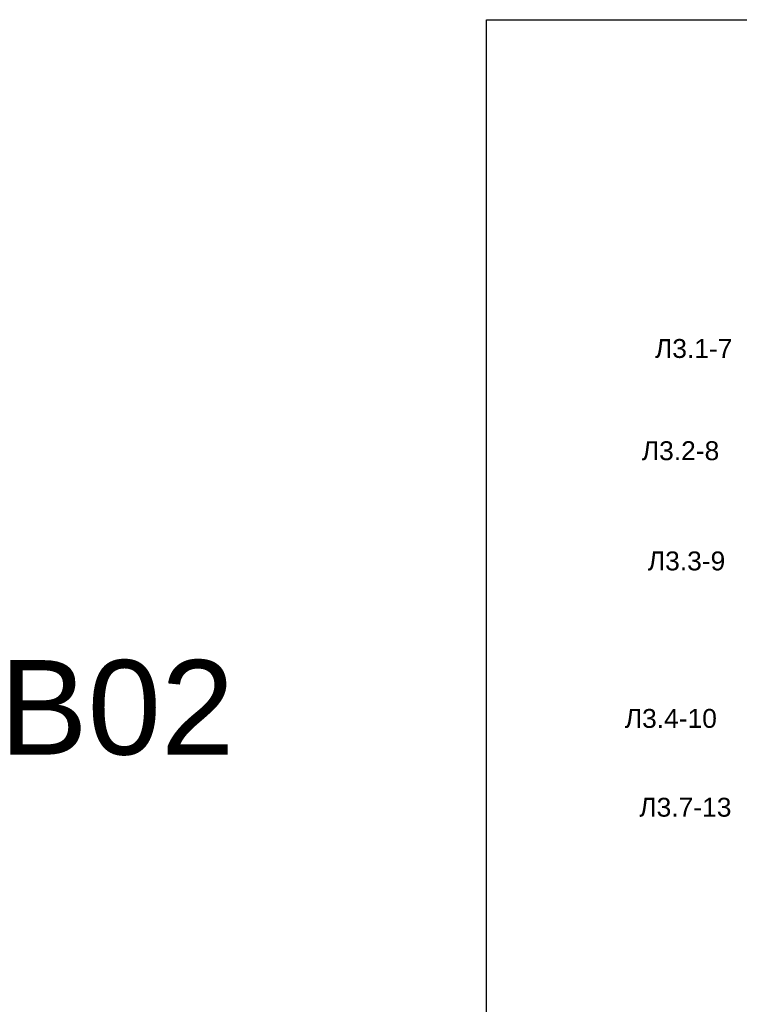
# Model space of a CAD drawing. Header units: millimetres. Extents: x -277772 to 277599, y -59564 to 282085.
# Tile 40 of 190: x -80367 to -61322, y -20849 to 5198. Entities that reach past the tile are written whole.
import ezdxf
from ezdxf.enums import TextEntityAlignment as Align

# ---------------------------------------------------------------- set-up
doc = ezdxf.new("R2010")
doc.units = ezdxf.units.MM
doc.layers.add('UNPLOTTED', color=2, linetype='Continuous', plot=False)
doc.styles.add('CP.Text', font='arial.ttf')

# ---------------------------------------------------------------- blocks, each defined once
blk = doc.blocks.new('*U4')
at = {"color": 0}
blk.add_lwpolyline([(0, 410), (0, 0), (-569, 0), (-569, 410)], close=True, dxfattribs=at)

msp = doc.modelspace()

# ---------------------------------------------------------------- block references
at = {"layer": 'UNPLOTTED', "xscale": 100, "yscale": 100, "zscale": 100}
msp.add_blockref('*U4', (-11109, -35802), dxfattribs=at)

# ---------------------------------------------------------------- texts
at = {"layer": 'UNPLOTTED', "style": 'CP.Text'}
for s, p in [('Л3.1-7', (-63555, -3750)), ('Л3.2-8', (-63903, -6454)), ('Л3.3-9', (-63744, -9370)), ('Л3.4-10', (-64354, -13536)), ('Л3.7-13', (-63969, -15885))]:
    msp.add_text(s, height=500, dxfattribs=at).set_placement(p)
msp.add_text('B02', height=2500, dxfattribs=at).set_placement((-74685, -14243), align=Align.RIGHT)

doc.saveas('drawing.dxf')
